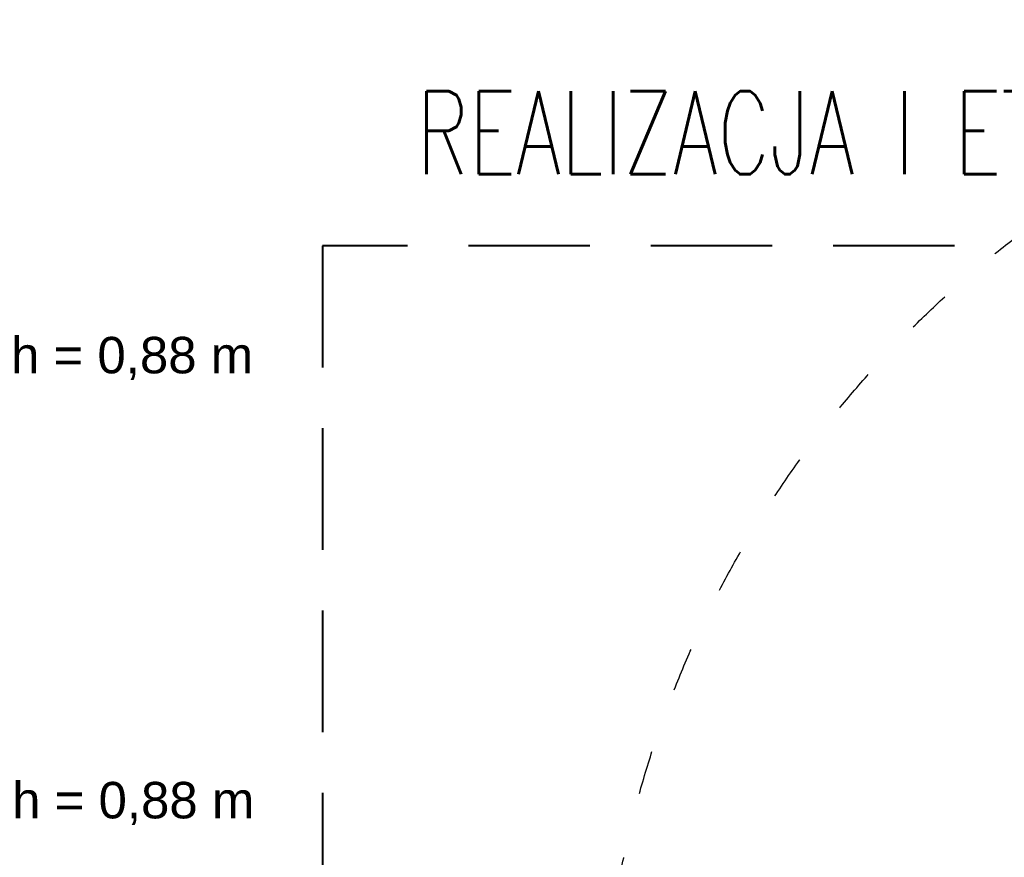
# Model space of a CAD drawing. Header units: millimetres. Extents: x -165365 to -33565, y 7406 to 103342.
# Tile 168 of 256: x -87145 to -83096, y 27385 to 30830. Entities that reach past the tile are written whole.
import ezdxf

# ---------------------------------------------------------------- set-up
doc = ezdxf.new("R2010")
doc.units = ezdxf.units.MM
doc.header["$MEASUREMENT"] = 0
doc.linetypes.add('ACAD_ISO03W100', pattern=[150, 60, -90])
doc.linetypes.add('DASHED2', pattern=[0.375, 0.25, -0.125])
for name, color, linetype in [('___INST__AR_podstawy', 3, 'Continuous'), ('ELEK CIENKIE', 80, 'Continuous'), ('Tekst', 252, 'Continuous')]:
    doc.layers.add(name, color=color, linetype=linetype)
doc.styles.add('Times new roman', font='arial.ttf')

# ---------------------------------------------------------------- blocks, each defined once
blk = doc.blocks.new('A$C67C5DD4D')
at = {"layer": 'Tekst', "char_height": 150, "attachment_point": 2, "style": 'Times new roman'}
for insert in [(67724.2, 11778.3), (67728.9, 9948.3)]:
    blk.add_mtext('\\A1;{\\fArial|b0|i0|c0|p38;h = 0,88 m}', dxfattribs=dict(at, insert=insert))

msp = doc.modelspace()

# ---------------------------------------------------------------- block references
msp.add_blockref('A$C67C5DD4D', (-154407.14734, 17746.99902))

# ---------------------------------------------------------------- next in the draw order: linework, layer by layer
at = {"layer": '___INST__AR_podstawy', "color": 80, "linetype": 'DASHED2', "lineweight": 40, "ltscale": 2000}
msp.add_lwpolyline([(-85900, 20700), (-74300, 20700), (-74300, 29900), (-85900, 29900)], close=True, dxfattribs=at)
at = {"layer": 'ELEK CIENKIE', "color": 80, "linetype": 'ACAD_ISO03W100', "ltscale": 3}
msp.add_circle((-80405, 26479.5), 4350, dxfattribs=at)

# ---------------------------------------------------------------- next in the draw order: texts
at = {"layer": '___INST__AR_podstawy', "color": 80, "linetype": 'DASHED2', "lineweight": 40, "ltscale": 2000, "insert": (-85513.12864, 30535.31329), "char_height": 341.25, "width": 8236.1741945, "attachment_point": 1}
msp.add_mtext('\\Fromans|c238;\\W0.7;REALIZACJA I ETAP  ', dxfattribs=at)

doc.saveas('drawing.dxf')
